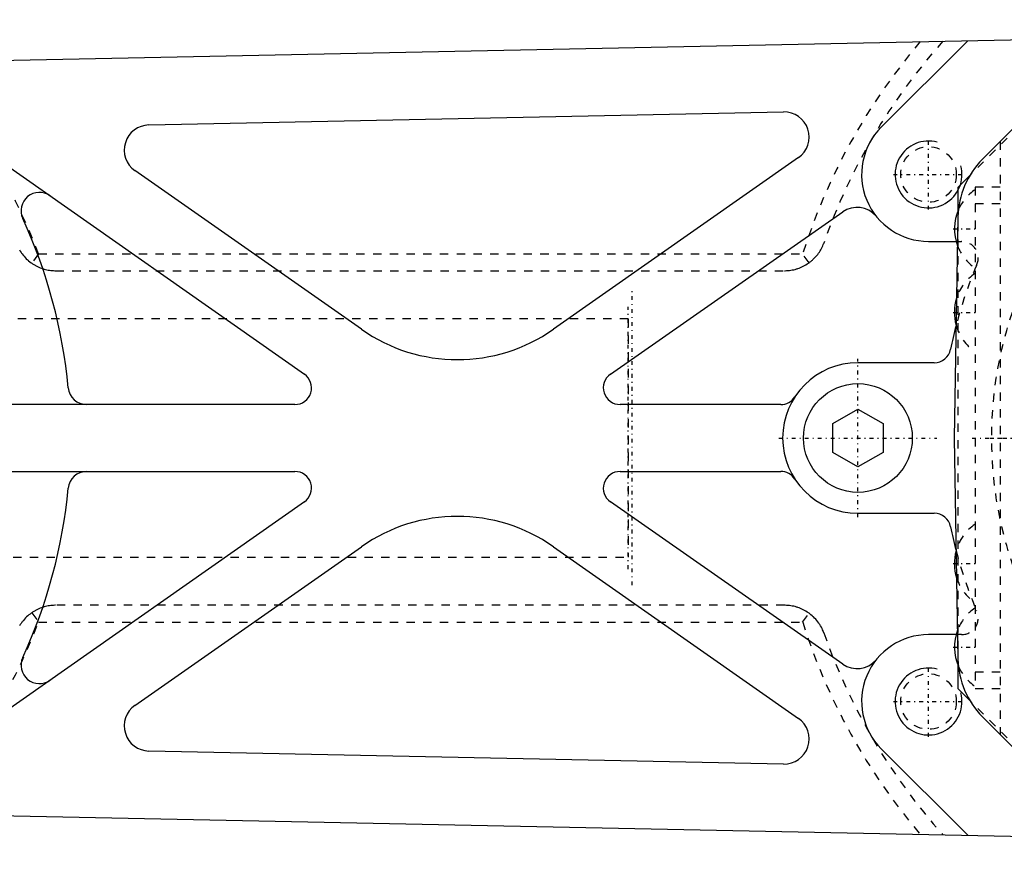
# Model space of a CAD drawing. Extents: x -394 to 171, y -70 to 70.
# Tile 4 of 5: x -163 to -45, y -50 to 50. Entities that reach past the tile are written whole.
import ezdxf

# ---------------------------------------------------------------- set-up
doc = ezdxf.new("R2010")
doc.units = 0
doc.linetypes.add('CENTER', pattern=[1.5, 0.45, -0.5, 0.05, -0.5])
doc.linetypes.add('DASHED', pattern=[2, 1, -1])
for name, color, linetype in [('AM_0', 7, 'CONTINUOUS'), ('AM_10', 7, 'CONTINUOUS'), ('AM_3', 7, 'DASHED'), ('AM_7', 7, 'CENTER')]:
    doc.layers.add(name, color=color, linetype=linetype)

msp = doc.modelspace()

# ---------------------------------------------------------------- linework, layer by layer
at = {"layer": 'AM_0', "color": 7, "linetype": 'CONTINUOUS'}
for p, q in [((-220.9, 43.99), (-33.69, 47.82)), ((-49.88, 47.49), (-60.22, 37.16)), ((-33.91, 47.59), (-48.13, 33.3)), ((-147.77, 37.42), (-71.89, 38.97)), ((-170.24, 36.44), (-129.17, 7.64)), ((-70.11, 33.51), (-99.4, 12.99)), ((-122.36, 12.99), (-149.43, 31.96)), ((-51, 30), (-49.63, 31.37)), ((-51, 27.26), (-51, 30)), ((-92.59, 7.64), (-64.82, 27.03)), ((-51.04, 26.42), (-51.5, 0)), ((-54.56, 23.5), (-51.27, 23.5)), ((-53.89, 9), (-63, 9)), ((-130.32, 4), (-170.18, 4)), ((-72.22, 4), (-91.44, 4)), ((-66, 1.73), (-63, 3.46)), ((-63, 3.46), (-60, 1.73)), ((-66, -1.73), (-66, 1.73)), ((-60, 1.73), (-60, -1.73)), ((-51.5, 0), (-51.04, -26.42)), ((-63, -3.46), (-66, -1.73)), ((-60, -1.73), (-63, -3.46)), ((-170.18, -4), (-130.32, -4)), ((-91.44, -4), (-72.22, -4)), ((-129.17, -7.64), (-170.24, -36.44)), ((-64.82, -27.03), (-92.59, -7.64)), ((-63, -9), (-53.89, -9)), ((-149.43, -31.96), (-122.36, -12.99)), ((-99.4, -12.99), (-70.11, -33.51)), ((-51.27, -23.5), (-54.56, -23.5)), ((-51, -30), (-51, -27.26)), ((-49.63, -31.37), (-51, -30)), ((-48.13, -33.3), (-33.91, -47.59)), ((-71.89, -38.97), (-147.77, -37.42)), ((-60.22, -37.16), (-49.88, -47.49)), ((-220.9, -43.99), (-33.69, -47.82))]:
    msp.add_line(p, q, dxfattribs=at)
msp.add_circle((-63, 0), 6.5, dxfattribs=at)
for centre, radius, start, end in [((-71.83, 35.97), 3, 305.0132, 91.1702), ((-147.71, 34.42), 3, 91.1702, 234.9794), ((-54.56, 31.5), 8, 135, 270), ((-41.04, 26.25), 10, 135.1327, 179), ((-160.85, 27.16), 2.2, 54.9603, 204.6662), ((-63.1, 24.57), 3, 40.8327, 124.9264), ((-45.8, 25), 5.67, 156.1472, 200.846), ((-220, 0), 62.89, 5.4659, 24.6662), ((-45.8, 15), 5.67, 162.5298, 195.4702), ((-110.88, 29.37), 20, 234.9794, 305.0132), ((0, 0), 53, 165.3002, 168.463), ((-53.89, 11), 2, 270, 348.463), ((-63, 0), 9, 90, 270), ((-130.32, 6), 2, 270, 54.9603), ((-91.44, 6), 2, 124.9264, 270), ((-155.21, 6.2), 2.2, 185.4659, 270), ((-72.22, 6), 2, 270, 326.9443), ((-155.21, -6.2), 2.2, 90, 174.5341), ((-130.32, -6), 2, 305.0397, 90), ((-91.44, -6), 2, 90, 235.0736), ((-72.22, -6), 2, 33.0557, 90), ((-220, 0), 62.89, 335.3338, 354.5341), ((-110.88, -29.37), 20, 54.9868, 125.0206), ((-53.89, -11), 2, 11.537, 90), ((0, 0), 53, 191.537, 194.6998), ((-45.8, -15), 5.67, 164.5298, 197.4702), ((-54.56, -31.5), 8, 90, 225), ((-45.8, -25), 5.67, 159.154, 203.8528), ((-160.85, -27.16), 2.2, 155.3338, 305.0397), ((-63.1, -24.57), 3, 235.0736, 319.1673), ((-41.04, -26.25), 10, 181, 224.8673), ((-147.71, -34.42), 3, 125.0206, 268.8298), ((-71.83, -35.97), 3, 268.8298, 54.9868)]:
    msp.add_arc(centre, radius, start, end, dxfattribs=at)
at = {"layer": 'AM_10', "color": 7, "linetype": 'CONTINUOUS'}
for centre in [(-54.56, 31.5), (-54.56, -31.5)]:
    msp.add_arc(centre, 4, 75, 15, dxfattribs=at)
at = {"layer": 'AM_3', "color": 6, "linetype": 'DASHED'}
for p, q in [((-31, 50), (-49.63, 31.37)), ((-46, 35.44), (-46, -35.44)), ((-46, 30), (-49, 30)), ((-49, 30), (-49, -30)), ((-51, -27.26), (-51, 27.26)), ((-46, 28), (-49, 28)), ((-51.27, 23.5), (-50.62, 23.5)), ((-160.97, 22), (-161.75, 20.88)), ((-160.97, 22), (-69.61, 22)), ((-68.83, 20.95), (-69.61, 22)), ((-158.92, 20), (-71.77, 20)), ((-90.45, 14.25), (-220, 14.25)), ((-90.45, 14.25), (-90.45, -14.25)), ((-220, -14.25), (-90.45, -14.25)), ((-71.77, -20), (-158.92, -20)), ((-161.75, -20.88), (-160.97, -22)), ((-69.61, -22), (-68.83, -20.95)), ((-160.97, -22), (-69.61, -22)), ((-50.62, -23.5), (-51.27, -23.5)), ((-46, -28), (-49, -28)), ((-46, -30), (-49, -30)), ((-31, -50), (-49.63, -31.37))]:
    msp.add_line(p, q, dxfattribs=at)
for points in [[(-163.24, 22.48, 0), (-163.14, 22.32, 0), (-163.04, 22.16, 0), (-162.98, 22.09, 0), (-162.93, 22.01, 0), (-162.81, 21.86, 0), (-162.69, 21.72, 0), (-162.56, 21.57, 0), (-162.43, 21.43, 0), (-162.28, 21.3, 0), (-162.21, 21.24, 0), (-162.14, 21.17, 0), (-161.98, 21.05, 0), (-161.83, 20.93, 0), (-161.75, 20.88, 0)], [(-68.83, 20.95, 0), (-68.77, 21, 0), (-68.64, 21.1, 0), (-68.51, 21.21, 0), (-68.45, 21.26, 0), (-68.38, 21.32, 0), (-68.26, 21.44, 0), (-68.15, 21.56, 0), (-68.03, 21.68, 0), (-67.92, 21.81, 0), (-67.81, 21.94, 0), (-67.76, 22.01, 0), (-67.71, 22.08, 0), (-67.61, 22.22, 0), (-67.52, 22.37, 0), (-67.43, 22.51, 0), (-67.35, 22.66, 0), (-67.27, 22.81, 0), (-67.24, 22.89, 0), (-67.2, 22.96, 0), (-67.14, 23.12, 0), (-67.1, 23.21, 0), (-67.09, 23.24, 0), (-67.08, 23.26, 0), (-67.08, 23.27, 0), (-67.08, 23.27, 0), (-67.08, 23.27, 0), (-67.08, 23.28, 0), (-67.08, 23.28, 0), (-67.08, 23.28, 0), (-67.07, 23.28, 0), (-67.07, 23.28, 0), (-67.07, 23.28, 0), (-67.07, 23.29, 0), (-67.07, 23.29, 0), (-67.07, 23.29, 0), (-67.07, 23.29, 0), (-67.07, 23.29, 0), (-67.07, 23.29, 0), (-67.07, 23.29, 0), (-67.07, 23.29, 0), (-67.07, 23.29, 0), (-67.07, 23.29, 0), (-67.07, 23.29, 0), (-67.07, 23.29, 0), (-67.07, 23.29, 0), (-67.07, 23.29, 0), (-67.07, 23.29, 0), (-67.07, 23.29, 0), (-67.07, 23.29, 0), (-67.07, 23.29, 0), (-67.07, 23.29, 0), (-67.07, 23.29, 0), (-67.07, 23.29, 0), (-67.07, 23.29, 0), (-67.07, 23.29, 0), (-67.07, 23.29, 0), (-67.07, 23.29, 0), (-67.07, 23.29, 0), (-67.07, 23.29, 0), (-67.07, 23.29, 0), (-67.07, 23.29, 0), (-67.07, 23.29, 0), (-67.07, 23.29, 0), (-67.07, 23.29, 0)], [(-161.75, 20.88, 0), (-161.68, 20.83, 0), (-161.53, 20.74, 0), (-161.38, 20.65, 0), (-161.31, 20.61, 0), (-161.23, 20.57, 0), (-161.08, 20.49, 0), (-160.92, 20.42, 0), (-160.77, 20.35, 0), (-160.61, 20.29, 0), (-160.45, 20.24, 0), (-160.37, 20.21, 0), (-160.29, 20.19, 0), (-160.13, 20.15, 0), (-159.97, 20.11, 0), (-159.8, 20.08, 0), (-159.64, 20.05, 0), (-159.48, 20.03, 0), (-159.4, 20.02, 0), (-159.32, 20.02, 0), (-159.16, 20.01, 0), (-159, 20, 0), (-158.92, 20, 0)], [(-71.77, 20, 0), (-71.69, 20, 0), (-71.52, 20.01, 0), (-71.36, 20.02, 0), (-71.27, 20.02, 0), (-71.19, 20.03, 0), (-71.02, 20.06, 0), (-70.85, 20.09, 0), (-70.68, 20.12, 0), (-70.51, 20.16, 0), (-70.35, 20.21, 0), (-70.26, 20.23, 0), (-70.18, 20.26, 0), (-70.01, 20.32, 0), (-69.85, 20.38, 0), (-69.69, 20.46, 0), (-69.53, 20.53, 0), (-69.37, 20.62, 0), (-69.29, 20.66, 0), (-69.21, 20.7, 0), (-69.06, 20.8, 0), (-68.91, 20.9, 0), (-68.83, 20.95, 0)], [(-158.92, -20, 0), (-159, -20, 0), (-159.16, -20.01, 0), (-159.32, -20.02, 0), (-159.4, -20.02, 0), (-159.48, -20.03, 0), (-159.64, -20.05, 0), (-159.8, -20.08, 0), (-159.97, -20.11, 0), (-160.13, -20.15, 0), (-160.29, -20.19, 0), (-160.37, -20.21, 0), (-160.45, -20.24, 0), (-160.61, -20.29, 0), (-160.77, -20.35, 0), (-160.92, -20.42, 0), (-161.08, -20.49, 0), (-161.23, -20.57, 0), (-161.31, -20.61, 0), (-161.38, -20.65, 0), (-161.53, -20.74, 0), (-161.68, -20.83, 0), (-161.75, -20.88, 0)], [(-68.83, -20.95, 0), (-68.91, -20.9, 0), (-69.06, -20.8, 0), (-69.21, -20.7, 0), (-69.29, -20.66, 0), (-69.37, -20.62, 0), (-69.53, -20.53, 0), (-69.69, -20.46, 0), (-69.85, -20.38, 0), (-70.01, -20.32, 0), (-70.18, -20.26, 0), (-70.26, -20.23, 0), (-70.35, -20.21, 0), (-70.51, -20.16, 0), (-70.68, -20.12, 0), (-70.85, -20.09, 0), (-71.02, -20.06, 0), (-71.19, -20.03, 0), (-71.27, -20.02, 0), (-71.36, -20.02, 0), (-71.52, -20.01, 0), (-71.69, -20, 0), (-71.77, -20, 0)], [(-161.75, -20.88, 0), (-161.83, -20.93, 0), (-161.97, -21.04, 0), (-162.11, -21.15, 0), (-162.18, -21.21, 0), (-162.25, -21.27, 0), (-162.38, -21.39, 0), (-162.5, -21.51, 0), (-162.62, -21.64, 0), (-162.73, -21.77, 0), (-162.84, -21.9, 0), (-162.89, -21.97, 0), (-162.95, -22.03, 0), (-163.04, -22.17, 0), (-163.14, -22.31, 0), (-163.22, -22.45, 0)], [(-67.07, -23.29, 0), (-67.07, -23.29, 0), (-67.07, -23.29, 0), (-67.07, -23.29, 0), (-67.07, -23.29, 0), (-67.07, -23.29, 0), (-67.07, -23.29, 0), (-67.07, -23.29, 0), (-67.07, -23.29, 0), (-67.07, -23.29, 0), (-67.07, -23.29, 0), (-67.07, -23.29, 0), (-67.07, -23.29, 0), (-67.07, -23.29, 0), (-67.07, -23.29, 0), (-67.07, -23.29, 0), (-67.07, -23.29, 0), (-67.07, -23.29, 0), (-67.07, -23.29, 0), (-67.07, -23.29, 0), (-67.07, -23.29, 0), (-67.07, -23.29, 0), (-67.07, -23.29, 0), (-67.07, -23.29, 0), (-67.07, -23.29, 0), (-67.07, -23.29, 0), (-67.07, -23.29, 0), (-67.07, -23.29, 0), (-67.07, -23.29, 0), (-67.07, -23.29, 0), (-67.07, -23.29, 0), (-67.07, -23.28, 0), (-67.07, -23.28, 0), (-67.07, -23.28, 0), (-67.07, -23.28, 0), (-67.07, -23.28, 0), (-67.07, -23.28, 0), (-67.08, -23.28, 0), (-67.08, -23.27, 0), (-67.08, -23.26, 0), (-67.08, -23.25, 0), (-67.09, -23.25, 0), (-67.09, -23.24, 0), (-67.09, -23.23, 0), (-67.1, -23.22, 0), (-67.12, -23.17, 0), (-67.14, -23.11, 0), (-67.17, -23.05, 0), (-67.22, -22.92, 0), (-67.29, -22.77, 0), (-67.37, -22.62, 0), (-67.46, -22.46, 0), (-67.57, -22.29, 0), (-67.62, -22.21, 0), (-67.68, -22.13, 0), (-67.79, -21.97, 0), (-67.92, -21.81, 0), (-68.05, -21.66, 0), (-68.18, -21.52, 0), (-68.32, -21.38, 0), (-68.39, -21.32, 0), (-68.46, -21.25, 0), (-68.61, -21.13, 0), (-68.76, -21.01, 0), (-68.83, -20.95, 0)]]:
    msp.add_polyline3d(points, dxfattribs=at)
for centre, radius in [((0, 0), 47), ((-54.56, 31.5), 3.32), ((-54.56, -31.5), 3.32)]:
    msp.add_circle(centre, radius, dxfattribs=at)
for centre, radius, start, end in [((0, 0), 73, 139.537, 162.4601), ((0, 0), 71, 138.0858, 160.8468), ((-220, 0), 63, 20.4388, 45.4718), ((-45.8, 25), 5.67, 124.3588, 156.1472), ((-45.8, 25), 5.67, 200.846, 235.6412), ((-50.62, 21.5), 2, 333.7444, 90), ((0, 0), 53, 157.1098, 165.3002), ((-45.8, 15), 5.67, 124.3588, 162.5298), ((-45.8, 15), 5.67, 195.4702, 235.6412), ((-45.8, -15), 5.67, 124.3588, 164.5298), ((0, 0), 53, 194.6998, 202.8902), ((-45.8, -15), 5.67, 197.4702, 235.6412), ((-45.8, -25), 5.67, 124.3588, 159.154), ((-50.62, -21.5), 2, 270, 26.2556), ((-220, 0), 63, 314.5282, 339.5612), ((0, 0), 73, 197.5399, 220.463), ((0, 0), 71, 199.1532, 221.9142), ((-45.8, -25), 5.67, 203.8528, 235.6412)]:
    msp.add_arc(centre, radius, start, end, dxfattribs=at)
at = {"layer": 'AM_7', "color": 4, "linetype": 'CENTER'}
for p, q in [((-54.56, 27.3), (-54.56, 35.7)), ((-58.76, 31.5), (-50.36, 31.5)), ((-51.6, 25), (-48.67, 25)), ((-90, -17.6), (-90, 17.6)), ((-90.45, -15.67), (-90.45, 15.68)), ((-51.6, 15), (-48.67, 15)), ((-63, -9.45), (-63, 9.45)), ((-49.35, 0), (49.35, 0)), ((-47.25, 0), (48.58, 0)), ((-72.45, 0), (-53.55, 0)), ((-51.6, -15), (-48.67, -15)), ((-51.6, -25), (-48.67, -25)), ((-54.56, -35.7), (-54.56, -27.3)), ((-58.76, -31.5), (-50.36, -31.5))]:
    msp.add_line(p, q, dxfattribs=at)

doc.saveas('drawing.dxf')
